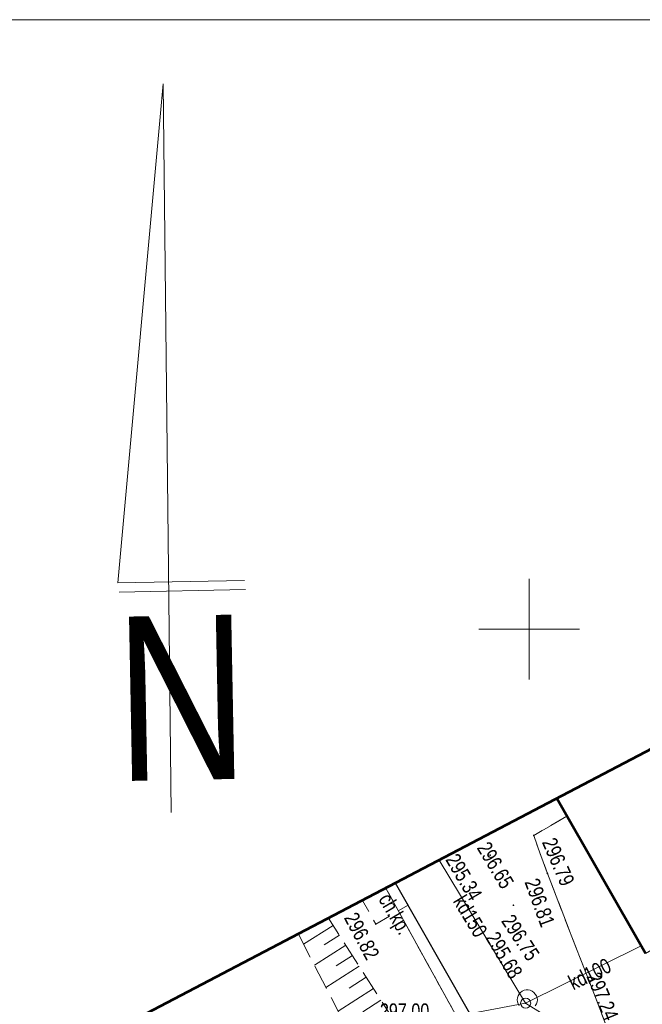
# Model space of a CAD drawing. Header units: metres. Extents: x 7437397 to 7437781, y 5556608 to 5556944.
# Tile 41 of 46: x 7437625 to 7437656, y 5556781 to 5556830. Entities that reach past the tile are written whole.
import ezdxf

# ---------------------------------------------------------------- set-up
doc = ezdxf.new("R2010")
doc.units = ezdxf.units.M
doc.header["$MEASUREMENT"] = 0
for name, pattern in [('BUBZ01-500', [1.75, 1.25, -0.5]), ('EGBU01-500', [1, 0.5, -0.5]), ('KTCR02-500', [1.5, 1, -0.5]), ('KTJZ01-500', [2, 1.5, -0.5])]:
    doc.linetypes.add(name, pattern=pattern)
doc.layers.get('0').update_dxf_attribs({"color": 250, "lineweight": 5})
for name, color, linetype, lineweight in [('_TABELKA', 7, 'Continuous', 15), ('BUBZ01', 250, 'Continuous', 5), ('EGBB01', 250, 'Continuous', 5), ('EGBD03', 250, 'Continuous', 5), ('EGBU01', 250, 'Continuous', 5), ('komora podziemna - przewód kanalizacyjny (powierzchnia)', 7, 'Continuous', 5), ('KTCR02', 250, 'Continuous', 5), ('KTJZ01', 250, 'Continuous', 5), ('KTKR01', 250, 'Continuous', 5), ('przewód kanalizacyjny (linia)', 7, 'Continuous', 5), ('przewód kanalizacyjny (linia)-Atr1', 7, 'Continuous', 5), ('punkt o określonej wysokości (sieć kanalizacyjna)', 7, 'Continuous', 5), ('punkt o określonej wysokości (sieć kanalizacyjna)-Atr2', 7, 'Continuous', 5), ('punkt wysokościowy naturalny', 7, 'Continuous', 5), ('punkt wysokościowy sztuczny', 7, 'Continuous', 5), ('RTPW01', 250, 'Continuous', 5), ('RTPW02', 250, 'Continuous', 5), ('Warstwa 1', 250, 'Continuous', 5), ('Warstwa 3', 250, 'Continuous', 5), ('właz okrągły - siec kanalizacyjna (punkt)', 7, 'Continuous', 5), ('Znak_N', 250, 'Continuous', 5)]:
    doc.layers.add(name, color=color, linetype=linetype, lineweight=lineweight)
doc.styles.get("Standard").update_dxf_attribs({"font": 'txt.shx', "width": 0.75})
doc.styles.add('Style-COMPRESSED', font='COMPRESSED.shx')

# ---------------------------------------------------------------- blocks, each defined once
blk = doc.blocks.new('PW01')
at = {"layer": 'punkt wysokościowy naturalny', "linetype": 'Continuous', "lineweight": 13}
h = blk.add_hatch(color=0, dxfattribs=at)
edge = h.paths.add_edge_path()
edge.add_arc((0, 0), 0.45, 0, 360)
blk = doc.blocks.new('US22')
at = {"color": 0, "linetype": 'Continuous', "lineweight": 13, "ltscale": 10}
blk.add_circle((0, 0), 2.5, dxfattribs=at)
blk = doc.blocks.new('PW02')
at = {"layer": 'punkt wysokościowy sztuczny', "linetype": 'Continuous', "lineweight": 13}
h = blk.add_hatch(color=0, dxfattribs=at)
edge = h.paths.add_edge_path()
edge.add_arc((0, 0), 0.45, 0, 360)
blk = doc.blocks.new('2')
at = {"layer": 'Znak_N', "color": 250, "linetype": 'Continuous', "lineweight": 13}
for p, q in [((-0.565, 47.428), (-4.755, 0.756)), ((0.247, -20.691), (-0.565, 47.428)), ((-4.755, 0.756), (7.082, 0.991)), ((-4.649, -0.092), (7.189, 0.142))]:
    blk.add_line(p, q, dxfattribs=at)
at = {"layer": 'Znak_N', "color": 250, "linetype": 'Continuous', "lineweight": 13, "style": 'Style-COMPRESSED', "width": 0.833332}
blk.add_text('N', height=15.36, rotation=1.1353, dxfattribs=at).set_placement((-4.812, -17.773))

msp = doc.modelspace()

# ---------------------------------------------------------------- linework, layer by layer
at = {"layer": '_TABELKA', "color": 7}
msp.add_lwpolyline([(7437778.758, 5556830.276), (7437420.041, 5556830.276), (7437420.041, 5556625.276), (7437778.758, 5556625.276)], close=True, dxfattribs=at)
at = {"layer": 'BUBZ01', "color": 7, "linetype": 'BUBZ01-500', "lineweight": 13, "flags": 128}
msp.add_lwpolyline([(7437640.018, 5556785.654), (7437638.515, 5556784.867), (7437643.11, 5556775.98), (7437642.9, 5556771.37), (7437643.65, 5556768.72), (7437650.54, 5556757.5), (7437653.18, 5556756.46), (7437670.11, 5556765.04), (7437677.9, 5556769.59), (7437683.09, 5556775.4), (7437676.3, 5556770.28), (7437669.43, 5556766.05), (7437652.3, 5556759.37), (7437651.48, 5556760.11), (7437645.17, 5556771.48), (7437645.18, 5556776.52), (7437645.4, 5556777.22), (7437640.018, 5556785.654)], close=True, dxfattribs=at)
at = {"layer": 'BUBZ01', "color": 7, "linetype": 'Continuous', "lineweight": 13, "flags": 128}
for points in [[(7437640.25, 5556785.29), (7437638.78, 5556784.36)], [(7437640.56, 5556784.81), (7437639.8, 5556784.32)], [(7437640.88, 5556784.31), (7437639.32, 5556783.31)], [(7437641.21, 5556783.79), (7437640.4, 5556783.28)], [(7437641.54, 5556783.26), (7437639.89, 5556782.21)], [(7437641.89, 5556782.72), (7437641.04, 5556782.17)], [(7437642.25, 5556782.16), (7437640.5, 5556781.04)], [(7437642.62, 5556781.58), (7437641.72, 5556781)]]:
    msp.add_lwpolyline(points, dxfattribs=at)
at = {"layer": 'EGBB01', "color": 7, "linetype": 'Continuous', "lineweight": 53, "flags": 128}
msp.add_lwpolyline([(7437655.78, 5556783.9), (7437651.364, 5556791.596)], dxfattribs=at)
at = {"layer": 'EGBD03', "color": 96, "linetype": 'Continuous', "lineweight": 13, "flags": 128}
msp.add_lwpolyline([(7437642.867, 5556787.146), (7437647.11, 5556779.46)], dxfattribs=at)
at = {"layer": 'EGBU01', "color": 96, "linetype": 'EGBU01-500', "lineweight": 13, "flags": 128}
for points in [[(7437642.867, 5556787.146), (7437647.11, 5556779.46)], [(7437647.11, 5556779.46), (7437642.867, 5556787.146)]]:
    msp.add_lwpolyline(points, dxfattribs=at)
at = {"layer": 'komora podziemna - przewód kanalizacyjny (powierzchnia)', "color": 36, "linetype": 'Continuous', "lineweight": 13, "flags": 128}
msp.add_lwpolyline([(7437649.5, 5556781.3), (7437649.44, 5556781.39), (7437649.41, 5556781.49), (7437649.4, 5556781.59), (7437649.41, 5556781.69), (7437649.44, 5556781.79), (7437649.5, 5556781.88), (7437649.57, 5556781.96), (7437649.65, 5556782.02), (7437649.75, 5556782.07), (7437649.85, 5556782.09), (7437649.95, 5556782.09), (7437650.05, 5556782.07), (7437650.15, 5556782.02), (7437650.23, 5556781.96), (7437650.3, 5556781.88), (7437650.36, 5556781.79), (7437650.39, 5556781.69), (7437650.4, 5556781.59), (7437650.4, 5556781.59), (7437650.39, 5556781.49), (7437650.36, 5556781.39), (7437650.3, 5556781.3)], dxfattribs=at)
at = {"layer": 'KTCR02', "color": 7, "linetype": 'KTCR02-500', "lineweight": 13, "flags": 128}
msp.add_lwpolyline([(7437643.35, 5556787.399), (7437641.703, 5556786.536), (7437642.37, 5556785.36), (7437643.98, 5556786.3), (7437643.35, 5556787.399)], close=True, dxfattribs=at)
at = {"layer": 'KTJZ01', "color": 7, "linetype": 'KTJZ01-500', "lineweight": 13, "flags": 128}
for points in [[(7437651.362, 5556791.595), (7437643.343, 5556787.396), (7437648.19, 5556778.92), (7437655.57, 5556765.98), (7437663.42, 5556770.45), (7437676.91, 5556778.17), (7437675.01, 5556781.56), (7437675.11, 5556782.48), (7437675.77, 5556783.33), (7437676.52, 5556783.95), (7437677.46, 5556784.41), (7437678.43, 5556784.63), (7437679.46, 5556784.67), (7437680.43, 5556784.44), (7437681.37, 5556784), (7437682.16, 5556783.33), (7437682.81, 5556782.48), (7437676.39, 5556793.29), (7437676.47, 5556792.28), (7437676.31, 5556791.28), (7437675.94, 5556790.63), (7437669.49, 5556786.95), (7437667.38, 5556785.74), (7437666.84, 5556785.69), (7437666.12, 5556785.98), (7437665.59, 5556786.48), (7437665.01, 5556787.22), (7437659.73, 5556784.21), (7437660.45, 5556782.43), (7437660.37, 5556781.39), (7437659.91, 5556780.53), (7437659.17, 5556779.86), (7437658.32, 5556779.31), (7437657.39, 5556778.94), (7437656.43, 5556778.75), (7437655.43, 5556778.78), (7437654.49, 5556779.27), (7437654.02, 5556779.96), (7437653.79, 5556780.41), (7437650.9, 5556787.87), (7437650.22, 5556789.76), (7437651.87, 5556790.71), (7437651.362, 5556791.595)], [(7437658.92, 5556785.68), (7437659.73, 5556784.21), (7437660.45, 5556782.43), (7437660.37, 5556781.39), (7437659.91, 5556780.53), (7437659.17, 5556779.86), (7437658.32, 5556779.31), (7437657.39, 5556778.94), (7437656.43, 5556778.75), (7437655.43, 5556778.78), (7437654.49, 5556779.27), (7437654.02, 5556779.96), (7437653.79, 5556780.41), (7437650.9, 5556787.87), (7437650.22, 5556789.76), (7437651.87, 5556790.71), (7437655.78, 5556783.9), (7437658.92, 5556785.68)]]:
    msp.add_lwpolyline(points, close=True, dxfattribs=at)
at = {"layer": 'KTKR01', "color": 7, "linetype": 'Continuous', "lineweight": 30, "flags": 128}
msp.add_lwpolyline([(7437685.25, 5556778.28), (7437682.81, 5556782.48), (7437682.16, 5556783.33), (7437681.37, 5556784), (7437680.43, 5556784.44), (7437679.46, 5556784.67), (7437678.43, 5556784.63), (7437677.46, 5556784.41), (7437676.52, 5556783.95), (7437675.77, 5556783.33), (7437675.11, 5556782.48), (7437675.01, 5556781.56), (7437676.91, 5556778.17), (7437663.42, 5556770.45), (7437655.57, 5556765.98), (7437650.54, 5556774.83), (7437648.19, 5556778.92), (7437643.343, 5556787.396)], dxfattribs=at)
at = {"layer": 'przewód kanalizacyjny (linia)', "color": 36, "linetype": 'Continuous', "lineweight": 13, "flags": 128}
for points in [[(7437645.528, 5556788.539), (7437649.82, 5556781.43), (7437658.19, 5556776.21), (7437672.24, 5556784.32), (7437681.08, 5556785.33)], [(7437649.82, 5556781.43), (7437655.56, 5556784.28)]]:
    msp.add_lwpolyline(points, dxfattribs=at)
at = {"layer": 'punkt o określonej wysokości (sieć kanalizacyjna)-Atr2', "color": 7, "flags": 128}
msp.add_lwpolyline([(7437649.82, 5556781.43), (7437645.68, 5556780.65), (7437642.576, 5556780.65)], dxfattribs=at)
at = {"layer": 'Warstwa 1', "color": 207, "linetype": 'Continuous', "lineweight": 53, "true_color": 0x6e1e6e, "flags": 128}
msp.add_lwpolyline([(7437466.384, 5556694.725), (7437479.253, 5556654.299), (7437507.556, 5556623.548), (7437507.556, 5556623.548), (7437761.553, 5556761.255), (7437724.258, 5556829.774), (7437466.384, 5556694.725)], close=True, dxfattribs=at)
at = {"layer": 'Warstwa 3', "color": 7, "linetype": 'Continuous', "lineweight": 0}
for p, q in [((7437650, 5556802.5), (7437650, 5556797.5)), ((7437647.5, 5556800), (7437652.5, 5556800))]:
    msp.add_line(p, q, dxfattribs=at)

# ---------------------------------------------------------------- block references
at = {"layer": 'punkt o określonej wysokości (sieć kanalizacyjna)', "color": 7, "linetype": 'Continuous', "lineweight": 13, "xscale": 0.1, "yscale": 0.1, "zscale": 0.1}
for p in [(7437649.52, 5556781.92), (7437649.82, 5556781.43)]:
    msp.add_blockref('PW01', p, dxfattribs=at)
at = {"layer": 'RTPW02', "color": 7, "linetype": 'Continuous', "lineweight": 13, "xscale": 0.1, "yscale": 0.1, "zscale": 0.1}
for p in [(7437650.22, 5556789.76), (7437648.06, 5556788.78), (7437650.9, 5556787.87), (7437649.21, 5556786.29), (7437642.37, 5556785.36)]:
    msp.add_blockref('PW02', p, dxfattribs=at)
at = {"layer": 'właz okrągły - siec kanalizacyjna (punkt)', "color": 7, "linetype": 'Continuous', "lineweight": 13, "xscale": 0.1, "yscale": 0.1, "zscale": 0.1}
msp.add_blockref('US22', (7437649.82, 5556781.43), dxfattribs=at)
at = {"layer": 'Znak_N', "color": 7, "linetype": 'Continuous', "xscale": 0.531344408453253, "yscale": 0.531344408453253, "zscale": 0.531344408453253, "rotation": 359.9628001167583}
msp.add_blockref('2', (7437632.08, 5556801.897), dxfattribs=at)

# ---------------------------------------------------------------- texts
at = {"layer": 'KTCR02', "color": 7, "linetype": 'Continuous', "lineweight": 13, "insert": (7437642.282, 5556786.484), "char_height": 0.75, "attachment_point": 7, "rotation": 300.371, "line_spacing_factor": 0.6}
msp.add_mtext('\\FWORKING_1250;\\H1x;\\W0.8;ch.kp.', dxfattribs=at)
at = {"layer": 'przewód kanalizacyjny (linia)-Atr1', "color": 36, "char_height": 0.75, "attachment_point": 4, "line_spacing_factor": 0.6}
for s, insert, rotation in [('\\FWORKING_1250;\\H1x;\\W0.8;kd150', (7437646.503, 5556786.685), 301.121), ('\\FWORKING_1250;\\H1x;\\W0.8;kd100', (7437652.026, 5556782.388), 26.405)]:
    msp.add_mtext(s, dxfattribs=dict(at, insert=insert, rotation=rotation))
at = {"layer": 'punkt o określonej wysokości (sieć kanalizacyjna)-Atr2', "color": 36, "char_height": 0.75, "attachment_point": 7, "line_spacing_factor": 0.6}
for s, insert, rotation in [('\\FWORKING_1250;\\H1x;\\W0.8;295.34', (7437645.803, 5556788.555), 300.315), ('\\FWORKING_1250;\\H1x;\\W0.8;295.68', (7437647.795, 5556784.672), 300.834)]:
    msp.add_mtext(s, dxfattribs=dict(at, insert=insert, rotation=rotation))
at = {"layer": 'punkt o określonej wysokości (sieć kanalizacyjna)-Atr2', "color": 36, "insert": (7437642.576, 5556780.657), "char_height": 0.75, "attachment_point": 7, "line_spacing_factor": 0.6}
msp.add_mtext('\\FWORKING_1250;\\H1x;\\W0.8;297.00', dxfattribs=at)
at = {"layer": 'RTPW01', "color": 7, "linetype": 'Continuous', "lineweight": 13, "char_height": 0.75, "attachment_point": 7, "line_spacing_factor": 0.6}
for s, insert, rotation in [('\\FWORKING_1250;\\H1x;\\W0.8;296.65', (7437647.363, 5556789.137), 300.93), ('\\FWORKING_1250;\\H1x;\\W0.8;296.79', (7437650.606, 5556789.424), 293.344), ('\\FWORKING_1250;\\H1x;\\W0.8;296.81', (7437649.745, 5556787.445), 289.952), ('\\FWORKING_1250;\\H1x;\\W0.8;296.82', (7437640.763, 5556785.664), 297.967), ('\\FWORKING_1250;\\H1x;\\W0.8;296.75', (7437648.571, 5556785.503), 303.261), ('\\FWORKING_1250;\\H1x;\\W0.8;297.24', (7437652.819, 5556782.754), 292.557)]:
    msp.add_mtext(s, dxfattribs=dict(at, insert=insert, rotation=rotation))

doc.saveas('drawing.dxf')
